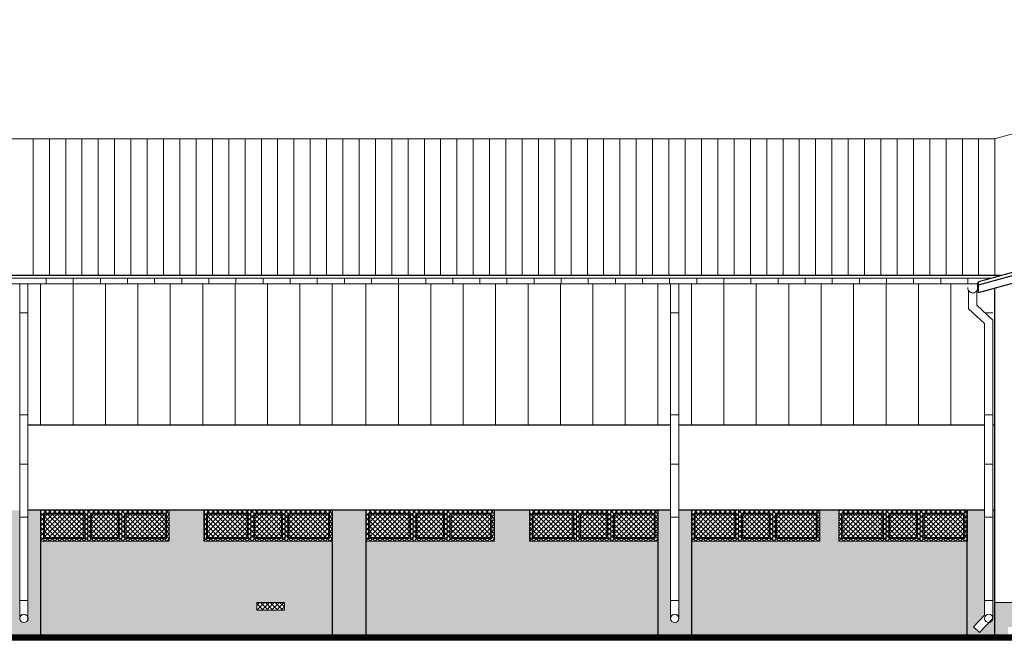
# Model space of a CAD drawing. Header units: millimetres. Extents: x -26513 to 76799, y 0 to 112149.
# Tile 81 of 98: x 61768 to 63584, y 96367 to 97512. Entities that reach past the tile are written whole.
import ezdxf

# ---------------------------------------------------------------- set-up
doc = ezdxf.new("R2010")
doc.units = ezdxf.units.MM
doc.header["$LTSCALE"] = 2
for name, color, linetype, lineweight in [('hacz  do wyłaczenia', 161, 'Continuous', 5), ('rynna-41', 22, 'Continuous', 18), ('stolarka', 6, 'Continuous', 9), ('widok', 3, 'Continuous', 13)]:
    doc.layers.add(name, color=color, linetype=linetype, lineweight=lineweight)
doc.layers.add('istn.śiany', color=2, linetype='Continuous')

msp = doc.modelspace()

# ---------------------------------------------------------------- hatches: boundary and pattern name
at = {"layer": 'hacz  do wyłaczenia', "linetype": 'Continuous'}
h = msp.add_hatch(dxfattribs=at)
h.set_pattern_fill('NET', color=256, scale=2, angle=45, style=0)
h.set_pattern_definition([(45, (6007.225, 3420.6066), (-4.49012806, 4.49012806), []), (135, (6007.225, 3420.6066), (-4.49012806, -4.49012806), [])])
h.paths.add_polyline_path([(61806.9, 96607.3), (62043.9, 96607.3), (62043.9, 96550.3), (61806.9, 96550.3)])
h = msp.add_hatch(dxfattribs=at)
h.set_pattern_fill('NET', color=256, scale=2, angle=45, style=0)
h.set_pattern_definition([(45, (6308.225, 3420.6066), (-4.49012806, 4.49012806), []), (135, (6308.225, 3420.6066), (-4.49012806, -4.49012806), [])])
h.paths.add_polyline_path([(62107.9, 96607.3), (62344.9, 96607.3), (62344.9, 96550.3), (62107.9, 96550.3)])
h = msp.add_hatch(dxfattribs=at)
h.set_pattern_fill('NET', color=256, scale=2, angle=45, style=0)
h.set_pattern_definition([(45, (6607.225, 3420.6066), (-4.49012806, 4.49012806), []), (135, (6607.225, 3420.6066), (-4.49012806, -4.49012806), [])])
h.paths.add_polyline_path([(62406.9, 96607.3), (62643.9, 96607.3), (62643.9, 96550.3), (62406.9, 96550.3)])
h = msp.add_hatch(dxfattribs=at)
h.set_pattern_fill('NET', color=256, scale=2, angle=45, style=0)
h.set_pattern_definition([(45, (6908.791, 3420.6066), (-4.49012806, 4.49012806), []), (135, (6908.791, 3420.6066), (-4.49012806, -4.49012806), [])])
h.paths.add_polyline_path([(62708.4, 96607.3), (62945.4, 96607.3), (62945.4, 96550.3), (62708.4, 96550.3)])
h = msp.add_hatch(dxfattribs=at)
h.set_pattern_fill('NET', color=256, scale=2, angle=45, style=0)
h.set_pattern_definition([(45, (7207.791, 3420.6066), (-4.49012806, 4.49012806), []), (135, (7207.791, 3420.6066), (-4.49012806, -4.49012806), [])])
h.paths.add_polyline_path([(63007.4, 96607.3), (63244.4, 96607.3), (63244.4, 96550.3), (63007.4, 96550.3)])
h = msp.add_hatch(dxfattribs=at)
h.set_pattern_fill('NET', color=256, scale=2, angle=45, style=0)
h.set_pattern_definition([(45, (7479.791, 3420.6066), (-4.49012806, 4.49012806), []), (135, (7479.791, 3420.6066), (-4.49012806, -4.49012806), [])])
h.paths.add_polyline_path([(63279.4, 96607.3), (63516.4, 96607.3), (63516.4, 96550.3), (63279.4, 96550.3)])
h = msp.add_hatch(dxfattribs=at)
h.set_pattern_fill('NET', color=256, scale=2, angle=45, style=0)
h.set_pattern_definition([(45, (-632.209, 3420.6066), (-4.49012806, 4.49012806), []), (135, (-632.209, 3420.6066), (-4.49012806, -4.49012806), [])])
h.paths.add_polyline_path([(58847.6, 96437.3), (58847.6, 96423.3), (58898.6, 96423.3), (58898.6, 96437.3)])
h.paths.add_polyline_path([(59805.5, 96437.3), (59805.5, 96423.3), (59856.5, 96423.3), (59856.5, 96437.3)])
h.paths.add_polyline_path([(60405.5, 96437.3), (60405.5, 96423.3), (60456.5, 96423.3), (60456.5, 96437.3)])
h.paths.add_polyline_path([(61005.5, 96437.3), (61005.5, 96423.3), (61056.5, 96423.3), (61056.5, 96437.3)])
h.paths.add_polyline_path([(61605.5, 96437.3), (61605.5, 96423.3), (61656.5, 96423.3), (61656.5, 96437.3)])
h.paths.add_polyline_path([(62205.5, 96437.3), (62205.5, 96423.3), (62256.5, 96423.3), (62256.5, 96437.3)])
at = {"layer": 'widok'}
h = msp.add_hatch(dxfattribs=at)
h.set_pattern_fill('AR-SAND', color=256, scale=0.6, style=0)
h.paths.add_polyline_path([(62945.4, 96550.3), (62708.4, 96550.3), (62708.4, 96607.3), (62643.9, 96607.3), (62643.9, 96550.3), (62406.9, 96550.3), (62406.9, 96377.3), (62945.4, 96377.3)])
h.paths.add_polyline_path([(62968.9, 96607.3), (62945.4, 96607.3), (62945.4, 96550.3), (62945.4, 96377.3), (63007.4, 96377.3), (63007.4, 96607.3), (62984, 96607.3), (62984.1, 96407.9, -1.000404), (62968.9, 96407.8)])
h.paths.add_polyline_path([(63515.5, 96550.3), (63279.4, 96550.3), (63279.4, 96607.3), (63244.4, 96607.3), (63244.4, 96550.3), (63007.4, 96550.3), (63007.4, 96377.3), (63515.5, 96377.3)])
h.paths.add_polyline_path([(63548, 96607.3), (63516.4, 96607.3), (63516.4, 96550.3), (63515.5, 96550.3), (63515.5, 96377.3), (63566.4, 96377.3), (63566.4, 96437.3), (63563, 96437.3), (63563, 96408), (63538.8, 96382), (63527.8, 96392.2), (63548, 96413.9)])
h.paths.add_polyline_path([(63566.4, 96607.3), (63563, 96607.3), (63563, 96437.3), (63566.4, 96437.3)])
h.paths.add_polyline_path([(61768.3, 96607.3), (61744.9, 96607.3), (61744.9, 96550.3), (61744.9, 96377.3), (61806.9, 96377.3), (61806.9, 96607.3), (61783.5, 96607.3), (61783.6, 96407.9, -1.000428), (61768.3, 96407.8)])
h.paths.add_polyline_path([(62344.9, 96550.3), (62107.9, 96550.3), (62107.9, 96607.3), (62043.9, 96607.3), (62043.9, 96550.3), (61806.9, 96550.3), (61806.9, 96377.3), (62344.9, 96377.3)])
h.paths.add_polyline_path([(62205.5, 96437.3), (62256.5, 96437.3), (62256.5, 96423.3), (62205.5, 96423.3)], flags=16)
h.paths.add_polyline_path([(62406.9, 96607.3), (62344.9, 96607.3), (62344.9, 96550.3), (62344.9, 96377.3), (62406.9, 96377.3)])
h = msp.add_hatch(dxfattribs=at)
h.set_pattern_fill('AR-SAND', color=256, scale=0.6, style=0)
h.paths.add_polyline_path([(63601.4, 96437.3), (63566.4, 96437.3), (63566.4, 96377.3), (63591.4, 96377.3), (63591.4, 96392.3), (63601.4, 96392.3)])
h.paths.add_polyline_path([(63606.4, 96392.3), (63616.4, 96392.3), (63616.4, 96382.3), (63628.4, 96382.3), (63628.4, 96437.3), (63606.4, 96437.3)])
h.paths.add_polyline_path([(63628.4, 96542.3), (63628.4, 96507.3), (63784.4, 96507.3), (63784.4, 96542.3)])
h.paths.add_polyline_path([(63835, 96542.3), (63835, 96502.3), (63944.9, 96502.3), (64017.1, 96542.3)])
h.paths.add_polyline_path([(64863, 96502.3), (64863, 96542.3), (64764.3, 96542.3), (64777.1, 96502.3)])
h.paths.add_polyline_path([(64912, 96542.3), (64912, 96507.3), (65066.4, 96507.3), (65066.4, 96542.3)])
h.paths.add_polyline_path([(64679.8, 96542.3), (64751.4, 96502.3), (64777.1, 96502.3), (64764.3, 96542.3)])

# ---------------------------------------------------------------- linework, layer by layer
at = {"layer": 'hacz  do wyłaczenia'}
for p, q in [((61793, 97292.3), (61793, 97040.3)), ((61823, 97292.3), (61823, 97040.3)), ((61853.1, 97292.3), (61853.1, 97040.3)), ((61883.2, 97292.3), (61883.2, 97040.3)), ((61913.3, 97292.3), (61913.3, 97040.3)), ((61943.3, 97292.3), (61943.3, 97040.3)), ((61973.4, 97292.3), (61973.4, 97040.3)), ((62003.5, 97292.3), (62003.5, 97040.3)), ((62033.5, 97292.3), (62033.5, 97040.3)), ((62063.6, 97292.3), (62063.6, 97040.3)), ((62093.7, 97292.3), (62093.7, 97040.3)), ((62123.7, 97292.3), (62123.7, 97040.3)), ((62153.8, 97292.3), (62153.8, 97040.3)), ((62183.9, 97292.3), (62183.9, 97040.3)), ((62214, 97292.3), (62214, 97040.3)), ((62244, 97292.3), (62244, 97040.3)), ((62274.1, 97292.3), (62274.1, 97040.3)), ((62304.2, 97292.3), (62304.2, 97040.3)), ((62334.2, 97292.3), (62334.2, 97040.3)), ((62364.3, 97292.3), (62364.3, 97040.3)), ((62394.4, 97292.3), (62394.4, 97040.3)), ((62424.4, 97292.3), (62424.4, 97040.3)), ((62454.5, 97292.3), (62454.5, 97040.3)), ((62484.6, 97292.3), (62484.6, 97040.3)), ((62514.7, 97292.3), (62514.7, 97040.3)), ((62544.7, 97292.3), (62544.7, 97040.3)), ((62574.8, 97292.3), (62574.8, 97040.3)), ((62604.9, 97292.3), (62604.9, 97040.3)), ((62634.9, 97292.3), (62634.9, 97040.3)), ((62665, 97292.3), (62665, 97040.3)), ((62695.1, 97292.3), (62695.1, 97040.3)), ((62725.1, 97292.3), (62725.1, 97040.3)), ((62755.2, 97292.3), (62755.2, 97040.3)), ((62785.3, 97292.3), (62785.3, 97040.3)), ((62815.4, 97292.3), (62815.4, 97040.3)), ((62845.4, 97292.3), (62845.4, 97040.3)), ((62875.5, 97292.3), (62875.5, 97040.3)), ((62905.6, 97292.3), (62905.6, 97040.3)), ((62935.6, 97292.3), (62935.6, 97040.3)), ((62965.7, 97292.3), (62965.7, 97040.3)), ((62995.8, 97292.3), (62995.8, 97040.3)), ((63025.8, 97292.3), (63025.8, 97040.3)), ((63055.9, 97292.3), (63055.9, 97040.3)), ((63086, 97292.3), (63086, 97040.3)), ((63116.1, 97292.3), (63116.1, 97040.3)), ((63146.1, 97292.3), (63146.1, 97040.3)), ((63176.2, 97292.3), (63176.2, 97040.3)), ((63206.3, 97292.3), (63206.3, 97040.3)), ((63236.3, 97292.3), (63236.3, 97040.3)), ((63266.4, 97292.3), (63266.4, 97040.3)), ((63296.5, 97292.3), (63296.5, 97040.3)), ((63326.5, 97292.3), (63326.5, 97040.3)), ((63356.6, 97292.3), (63356.6, 97040.3)), ((63386.7, 97292.3), (63386.7, 97040.3)), ((63416.8, 97292.3), (63416.8, 97040.3)), ((63446.8, 97292.3), (63446.8, 97040.3)), ((63476.9, 97292.3), (63476.9, 97040.3)), ((63507, 97292.3), (63507, 97040.3)), ((63537, 97292.3), (63537, 97040.3)), ((63567.1, 97292.3), (63567.1, 97040.3)), ((61817.1, 97025.3), (61817.1, 97035.3)), ((61867.1, 97025.3), (61867.1, 97035.3)), ((61917.1, 97025.3), (61917.1, 97035.3)), ((61967.1, 97025.3), (61967.1, 97035.3)), ((62017.1, 97025.3), (62017.1, 97035.3)), ((62067.1, 97025.3), (62067.1, 97035.3)), ((62117.1, 97025.3), (62117.1, 97035.3)), ((62167.1, 97025.3), (62167.1, 97035.3)), ((62217.1, 97025.3), (62217.1, 97035.3)), ((62267.1, 97025.3), (62267.1, 97035.3)), ((62317.1, 97025.3), (62317.1, 97035.3)), ((62367.1, 97025.3), (62367.1, 97035.3)), ((62417.1, 97025.3), (62417.1, 97035.3)), ((62467.1, 97025.3), (62467.1, 97035.3)), ((62517.1, 97025.3), (62517.1, 97035.3)), ((62567.1, 97025.3), (62567.1, 97035.3)), ((62617.1, 97025.3), (62617.1, 97035.3)), ((62667.1, 97025.3), (62667.1, 97035.3)), ((62717.1, 97025.3), (62717.1, 97035.3)), ((62767.1, 97025.3), (62767.1, 97035.3)), ((62817.1, 97025.3), (62817.1, 97035.3)), ((62867.1, 97025.3), (62867.1, 97035.3)), ((62917.1, 97025.3), (62917.1, 97035.3)), ((62967.1, 97025.3), (62967.1, 97035.3)), ((63017.1, 97025.3), (63017.1, 97035.3)), ((63067.1, 97025.3), (63067.1, 97035.3)), ((63117.1, 97025.3), (63117.1, 97035.3)), ((63167.1, 97025.3), (63167.1, 97035.3)), ((63217.1, 97025.3), (63217.1, 97035.3)), ((63267.1, 97025.3), (63267.1, 97035.3)), ((63317.1, 97025.3), (63317.1, 97035.3)), ((63367.1, 97025.3), (63367.1, 97035.3)), ((63417.1, 97025.3), (63417.1, 97035.3)), ((63467.1, 97025.3), (63467.1, 97035.3)), ((63517.1, 97025.3), (63517.1, 97035.3)), ((61806.9, 97025.3), (61806.9, 96764.3)), ((61866.7, 97025.3), (61866.7, 96764.3)), ((61926.5, 97025.3), (61926.5, 96764.3)), ((61986.3, 97025.3), (61986.3, 96764.3)), ((62046.1, 97025.3), (62046.1, 96764.3)), ((62105.9, 97025.3), (62105.9, 96764.3)), ((62165.7, 97025.3), (62165.7, 96764.3)), ((62225.5, 97025.3), (62225.5, 96764.3)), ((62285.3, 97025.3), (62285.3, 96764.3)), ((62344.9, 97025.3), (62344.9, 96764.3)), ((62406.9, 97025.3), (62406.9, 96764.3)), ((62466.7, 97025.3), (62466.7, 96764.3)), ((62526.5, 97025.3), (62526.5, 96764.3)), ((62586.3, 97025.3), (62586.3, 96764.3)), ((62646.1, 97025.3), (62646.1, 96764.3)), ((62705.9, 97025.3), (62705.9, 96764.3)), ((62765.7, 97025.3), (62765.7, 96764.3)), ((62825.5, 97025.3), (62825.5, 96764.3)), ((62885.3, 97025.3), (62885.3, 96764.3)), ((62945.4, 97025.3), (62945.4, 96764.3)), ((63007.4, 97025.3), (63007.4, 96764.3)), ((63067.2, 97025.3), (63067.2, 96764.3)), ((63127, 97025.3), (63127, 96764.3)), ((63186.8, 97025.3), (63186.8, 96764.3)), ((63246.6, 97025.3), (63246.6, 96764.3)), ((63306.4, 97025.3), (63306.4, 96764.3)), ((63366.2, 97025.3), (63366.2, 96764.3)), ((63426, 97025.3), (63426, 96764.3)), ((63485.8, 97025.3), (63485.8, 96764.3)), ((61783.4, 96971.5), (61768.4, 96971.5)), ((62984, 96971.5), (62969, 96971.5)), ((63563, 96971.5), (63548, 96971.5)), ((61783.4, 96783.5), (61768.4, 96783.5)), ((62984, 96783.5), (62969, 96783.5)), ((63563, 96783.5), (63548, 96783.5)), ((61783.4, 96692.1), (61768.4, 96692.1)), ((62984, 96692.1), (62969, 96692.1)), ((63563, 96692.1), (63548, 96692.1)), ((61783.4, 96594.9), (61768.4, 96594.9)), ((62984, 96594.9), (62969, 96594.9)), ((63563, 96594.9), (63548, 96594.9)), ((61783.4, 96441.2), (61768.4, 96441.2)), ((62984, 96441.2), (62969, 96441.2)), ((63563, 96441.2), (63548, 96441.2))]:
    msp.add_line(p, q, dxfattribs=at)
for points in [[(61806.9, 96607.3), (62043.9, 96607.3), (62043.9, 96550.3), (61806.9, 96550.3)], [(62107.9, 96607.3), (62344.9, 96607.3), (62344.9, 96550.3), (62107.9, 96550.3)], [(62406.9, 96607.3), (62643.9, 96607.3), (62643.9, 96550.3), (62406.9, 96550.3)], [(62708.4, 96607.3), (62945.4, 96607.3), (62945.4, 96550.3), (62708.4, 96550.3)], [(63007.4, 96607.3), (63244.4, 96607.3), (63244.4, 96550.3), (63007.4, 96550.3)], [(63279.4, 96607.3), (63516.4, 96607.3), (63516.4, 96550.3), (63279.4, 96550.3)]]:
    msp.add_lwpolyline(points, close=True, dxfattribs=at)
at = {"layer": 'istn.śiany'}
for p, q in [((64347.4, 97252.3), (63536.5, 97029)), ((64347.4, 97246.1), (63536.4, 97022.8)), ((64347.4, 97231.5), (63536.4, 97008.3)), ((63577.3, 97040.3), (55117.4, 97040.3)), ((63536.4, 97029), (63536.4, 97008.3)), ((63566.4, 97016.5), (63566.4, 96377.3)), ((62968.9, 96764.3), (61783.3, 96764.3)), ((63548, 96764.3), (62983.9, 96764.3)), ((63566.4, 96764.3), (63563, 96764.3)), ((62108.9, 96607.3), (61783.3, 96607.3)), ((61806.9, 96607.3), (61806.9, 96376.9)), ((62709.4, 96607.3), (62108.9, 96607.3)), ((62344.9, 96607.3), (62344.9, 96376.9)), ((62406.9, 96607.3), (62406.9, 96376.9)), ((62968.9, 96607.3), (62709.4, 96607.3)), ((62945.4, 96607.3), (62945.4, 96376.9)), ((63310.4, 96607.3), (62983.9, 96607.3)), ((63007.4, 96607.3), (63007.4, 96376.9)), ((63548, 96607.3), (63310.4, 96607.3)), ((63515.5, 96607.3), (63515.5, 96377.3)), ((63566.4, 96607.3), (63563, 96607.3))]:
    msp.add_line(p, q, dxfattribs=at)
at = {"layer": 'rynna-41'}
for p, q in [((63559.2, 97035.3), (55117.4, 97035.3)), ((63536.4, 97025.3), (55117.4, 97025.3)), ((61768.3, 97024.6), (61768.3, 96407.8)), ((61783.3, 97024.6), (61783.6, 96407.8)), ((62968.9, 97024.6), (62968.9, 96407.8)), ((62983.9, 97024.6), (62984.1, 96407.8)), ((63536.4, 97026.9), (63535, 97026.6)), ((63535, 97017.8), (63535, 97026.6)), ((63518.6, 97012.2), (63518.6, 96979.1)), ((63533.6, 97012.2), (63533.6, 96985.6)), ((63533.6, 96985.6), (63563, 96958.3)), ((63518.6, 96979.1), (63548, 96951.8)), ((63548, 96951.8), (63548, 96413.9)), ((63563, 96958.3), (63563, 96408)), ((63548, 96413.9), (63527.8, 96392.2)), ((63563, 96408), (63538.8, 96382)), ((63527.8, 96392.2), (63538.8, 96382))]:
    msp.add_line(p, q, dxfattribs=at)
for centre in [(61775.9, 96407.8), (61776.1, 96407.8), (62976.5, 96407.8), (62976.6, 96407.8), (63555.7, 96407.8)]:
    msp.add_circle(centre, 7.63, dxfattribs=at)
msp.add_arc((63526.1, 97017.2), 9, 173.5666, 5.7316, dxfattribs=at)
at = {"layer": 'stolarka'}
for p, q in [((61888.9, 96602.3), (61811.9, 96602.3)), ((61811.9, 96602.3), (61811.9, 96555.3)), ((61811.9, 96602.3), (61811.9, 96555.3)), ((61888.9, 96602.3), (61811.9, 96602.3)), ((61886.9, 96600.3), (61813.9, 96600.3)), ((61813.9, 96600.3), (61813.9, 96557.3)), ((61886.9, 96600.3), (61813.9, 96600.3)), ((61813.9, 96600.3), (61813.9, 96557.3)), ((61886.9, 96600.3), (61886.9, 96557.3)), ((61886.9, 96600.3), (61886.9, 96557.3)), ((61888.9, 96602.3), (61888.9, 96555.3)), ((61888.9, 96602.3), (61888.9, 96555.3)), ((61893.9, 96607.3), (61893.9, 96550.3)), ((61893.9, 96607.3), (61893.9, 96550.3)), ((61951.9, 96602.3), (61898.9, 96602.3)), ((61898.9, 96602.3), (61898.9, 96555.3)), ((61951.9, 96602.3), (61898.9, 96602.3)), ((61898.9, 96602.3), (61898.9, 96555.3)), ((61949.9, 96600.3), (61900.9, 96600.3)), ((61900.9, 96600.3), (61900.9, 96557.3)), ((61949.9, 96600.3), (61900.9, 96600.3)), ((61900.9, 96600.3), (61900.9, 96557.3)), ((61949.9, 96600.3), (61949.9, 96557.3)), ((61949.9, 96600.3), (61949.9, 96557.3)), ((61951.9, 96602.3), (61951.9, 96555.3)), ((61951.9, 96602.3), (61951.9, 96555.3)), ((61956.9, 96607.3), (61956.9, 96550.3)), ((61956.9, 96607.3), (61956.9, 96550.3)), ((61961.9, 96602.3), (61961.9, 96555.3)), ((62038.9, 96602.3), (61961.9, 96602.3)), ((62038.9, 96602.3), (61961.9, 96602.3)), ((61961.9, 96602.3), (61961.9, 96555.3)), ((62036.9, 96600.3), (61963.9, 96600.3)), ((61963.9, 96600.3), (61963.9, 96557.3)), ((62036.9, 96600.3), (61963.9, 96600.3)), ((61963.9, 96600.3), (61963.9, 96557.3)), ((62036.9, 96600.3), (62036.9, 96557.3)), ((62036.9, 96600.3), (62036.9, 96557.3)), ((62038.9, 96602.3), (62038.9, 96555.3)), ((62038.9, 96602.3), (62038.9, 96555.3)), ((62043.9, 96607.3), (62043.9, 96550.3)), ((62043.9, 96607.3), (62043.9, 96550.3)), ((62108.9, 96607.3), (62108.9, 96550.3)), ((62189.9, 96602.3), (62112.9, 96602.3)), ((62112.9, 96602.3), (62112.9, 96555.3)), ((62112.9, 96602.3), (62112.9, 96555.3)), ((62189.9, 96602.3), (62112.9, 96602.3)), ((62187.9, 96600.3), (62114.9, 96600.3)), ((62114.9, 96600.3), (62114.9, 96557.3)), ((62187.9, 96600.3), (62114.9, 96600.3)), ((62114.9, 96600.3), (62114.9, 96557.3)), ((62187.9, 96600.3), (62187.9, 96557.3)), ((62187.9, 96600.3), (62187.9, 96557.3)), ((62189.9, 96602.3), (62189.9, 96555.3)), ((62189.9, 96602.3), (62189.9, 96555.3)), ((62194.9, 96607.3), (62194.9, 96550.3)), ((62194.9, 96607.3), (62194.9, 96550.3)), ((62252.9, 96602.3), (62199.9, 96602.3)), ((62199.9, 96602.3), (62199.9, 96555.3)), ((62252.9, 96602.3), (62199.9, 96602.3)), ((62199.9, 96602.3), (62199.9, 96555.3)), ((62250.9, 96600.3), (62201.9, 96600.3)), ((62201.9, 96600.3), (62201.9, 96557.3)), ((62250.9, 96600.3), (62201.9, 96600.3)), ((62201.9, 96600.3), (62201.9, 96557.3)), ((62250.9, 96600.3), (62250.9, 96557.3)), ((62250.9, 96600.3), (62250.9, 96557.3)), ((62252.9, 96602.3), (62252.9, 96555.3)), ((62252.9, 96602.3), (62252.9, 96555.3)), ((62257.9, 96607.3), (62257.9, 96550.3)), ((62257.9, 96607.3), (62257.9, 96550.3)), ((62262.9, 96602.3), (62262.9, 96555.3)), ((62339.9, 96602.3), (62262.9, 96602.3)), ((62339.9, 96602.3), (62262.9, 96602.3)), ((62262.9, 96602.3), (62262.9, 96555.3)), ((62337.9, 96600.3), (62264.9, 96600.3)), ((62264.9, 96600.3), (62264.9, 96557.3)), ((62337.9, 96600.3), (62264.9, 96600.3)), ((62264.9, 96600.3), (62264.9, 96557.3)), ((62337.9, 96600.3), (62337.9, 96557.3)), ((62337.9, 96600.3), (62337.9, 96557.3)), ((62339.9, 96602.3), (62339.9, 96555.3)), ((62339.9, 96602.3), (62339.9, 96555.3)), ((62344.9, 96607.3), (62344.9, 96550.3)), ((62488.9, 96602.3), (62411.9, 96602.3)), ((62411.9, 96602.3), (62411.9, 96555.3)), ((62411.9, 96602.3), (62411.9, 96555.3)), ((62488.9, 96602.3), (62411.9, 96602.3)), ((62486.9, 96600.3), (62413.9, 96600.3)), ((62413.9, 96600.3), (62413.9, 96557.3)), ((62486.9, 96600.3), (62413.9, 96600.3)), ((62413.9, 96600.3), (62413.9, 96557.3)), ((62486.9, 96600.3), (62486.9, 96557.3)), ((62486.9, 96600.3), (62486.9, 96557.3)), ((62488.9, 96602.3), (62488.9, 96555.3)), ((62488.9, 96602.3), (62488.9, 96555.3)), ((62493.9, 96607.3), (62493.9, 96550.3)), ((62493.9, 96607.3), (62493.9, 96550.3)), ((62551.9, 96602.3), (62498.9, 96602.3)), ((62498.9, 96602.3), (62498.9, 96555.3)), ((62551.9, 96602.3), (62498.9, 96602.3)), ((62498.9, 96602.3), (62498.9, 96555.3)), ((62549.9, 96600.3), (62500.9, 96600.3)), ((62500.9, 96600.3), (62500.9, 96557.3)), ((62549.9, 96600.3), (62500.9, 96600.3)), ((62500.9, 96600.3), (62500.9, 96557.3)), ((62549.9, 96600.3), (62549.9, 96557.3)), ((62549.9, 96600.3), (62549.9, 96557.3)), ((62551.9, 96602.3), (62551.9, 96555.3)), ((62551.9, 96602.3), (62551.9, 96555.3)), ((62556.9, 96607.3), (62556.9, 96550.3)), ((62556.9, 96607.3), (62556.9, 96550.3)), ((62561.9, 96602.3), (62561.9, 96555.3)), ((62638.9, 96602.3), (62561.9, 96602.3)), ((62638.9, 96602.3), (62561.9, 96602.3)), ((62561.9, 96602.3), (62561.9, 96555.3)), ((62636.9, 96600.3), (62563.9, 96600.3)), ((62563.9, 96600.3), (62563.9, 96557.3)), ((62636.9, 96600.3), (62563.9, 96600.3)), ((62563.9, 96600.3), (62563.9, 96557.3)), ((62636.9, 96600.3), (62636.9, 96557.3)), ((62636.9, 96600.3), (62636.9, 96557.3)), ((62638.9, 96602.3), (62638.9, 96555.3)), ((62638.9, 96602.3), (62638.9, 96555.3)), ((62643.9, 96607.3), (62643.9, 96550.3)), ((62643.9, 96607.3), (62643.9, 96550.3)), ((62709.4, 96607.3), (62709.4, 96550.3)), ((62790.4, 96602.3), (62713.4, 96602.3)), ((62713.4, 96602.3), (62713.4, 96555.3)), ((62713.4, 96602.3), (62713.4, 96555.3)), ((62790.4, 96602.3), (62713.4, 96602.3)), ((62788.4, 96600.3), (62715.4, 96600.3)), ((62715.4, 96600.3), (62715.4, 96557.3)), ((62788.4, 96600.3), (62715.4, 96600.3)), ((62715.4, 96600.3), (62715.4, 96557.3)), ((62788.4, 96600.3), (62788.4, 96557.3)), ((62788.4, 96600.3), (62788.4, 96557.3)), ((62790.4, 96602.3), (62790.4, 96555.3)), ((62790.4, 96602.3), (62790.4, 96555.3)), ((62795.4, 96607.3), (62795.4, 96550.3)), ((62795.4, 96607.3), (62795.4, 96550.3)), ((62853.4, 96602.3), (62800.4, 96602.3)), ((62800.4, 96602.3), (62800.4, 96555.3)), ((62853.4, 96602.3), (62800.4, 96602.3)), ((62800.4, 96602.3), (62800.4, 96555.3)), ((62851.4, 96600.3), (62802.4, 96600.3)), ((62802.4, 96600.3), (62802.4, 96557.3)), ((62851.4, 96600.3), (62802.4, 96600.3)), ((62802.4, 96600.3), (62802.4, 96557.3)), ((62851.4, 96600.3), (62851.4, 96557.3)), ((62851.4, 96600.3), (62851.4, 96557.3)), ((62853.4, 96602.3), (62853.4, 96555.3)), ((62853.4, 96602.3), (62853.4, 96555.3)), ((62858.4, 96607.3), (62858.4, 96550.3)), ((62858.4, 96607.3), (62858.4, 96550.3)), ((62863.4, 96602.3), (62863.4, 96555.3)), ((62940.4, 96602.3), (62863.4, 96602.3)), ((62940.4, 96602.3), (62863.4, 96602.3)), ((62863.4, 96602.3), (62863.4, 96555.3)), ((62938.4, 96600.3), (62865.4, 96600.3)), ((62865.4, 96600.3), (62865.4, 96557.3)), ((62938.4, 96600.3), (62865.4, 96600.3)), ((62865.4, 96600.3), (62865.4, 96557.3)), ((62938.4, 96600.3), (62938.4, 96557.3)), ((62938.4, 96600.3), (62938.4, 96557.3)), ((62940.4, 96602.3), (62940.4, 96555.3)), ((62940.4, 96602.3), (62940.4, 96555.3)), ((62945.4, 96607.3), (62945.4, 96550.3)), ((62945.4, 96607.3), (62945.4, 96550.3)), ((63012.4, 96602.3), (63012.4, 96555.3)), ((63089.4, 96602.3), (63012.4, 96602.3)), ((63012.4, 96602.3), (63012.4, 96555.3)), ((63089.4, 96602.3), (63012.4, 96602.3)), ((63087.4, 96600.3), (63014.4, 96600.3)), ((63014.4, 96600.3), (63014.4, 96557.3)), ((63087.4, 96600.3), (63014.4, 96600.3)), ((63014.4, 96600.3), (63014.4, 96557.3)), ((63087.4, 96600.3), (63087.4, 96557.3)), ((63087.4, 96600.3), (63087.4, 96557.3)), ((63089.4, 96602.3), (63089.4, 96555.3)), ((63089.4, 96602.3), (63089.4, 96555.3)), ((63094.4, 96607.3), (63094.4, 96550.3)), ((63094.4, 96607.3), (63094.4, 96550.3)), ((63099.4, 96602.3), (63099.4, 96555.3)), ((63152.4, 96602.3), (63099.4, 96602.3)), ((63152.4, 96602.3), (63099.4, 96602.3)), ((63099.4, 96602.3), (63099.4, 96555.3)), ((63150.4, 96600.3), (63101.4, 96600.3)), ((63101.4, 96600.3), (63101.4, 96557.3)), ((63150.4, 96600.3), (63101.4, 96600.3)), ((63101.4, 96600.3), (63101.4, 96557.3)), ((63150.4, 96600.3), (63150.4, 96557.3)), ((63150.4, 96600.3), (63150.4, 96557.3)), ((63152.4, 96602.3), (63152.4, 96555.3)), ((63152.4, 96602.3), (63152.4, 96555.3)), ((63157.4, 96607.3), (63157.4, 96550.3)), ((63157.4, 96607.3), (63157.4, 96550.3)), ((63239.4, 96602.3), (63162.4, 96602.3)), ((63162.4, 96602.3), (63162.4, 96555.3)), ((63239.4, 96602.3), (63162.4, 96602.3)), ((63162.4, 96602.3), (63162.4, 96555.3)), ((63237.4, 96600.3), (63164.4, 96600.3)), ((63164.4, 96600.3), (63164.4, 96557.3)), ((63237.4, 96600.3), (63164.4, 96600.3)), ((63164.4, 96600.3), (63164.4, 96557.3)), ((63237.4, 96600.3), (63237.4, 96557.3)), ((63237.4, 96600.3), (63237.4, 96557.3)), ((63239.4, 96602.3), (63239.4, 96555.3)), ((63239.4, 96602.3), (63239.4, 96555.3)), ((63244.4, 96607.3), (63244.4, 96550.3)), ((63244.4, 96607.3), (63244.4, 96550.3)), ((63284.4, 96602.3), (63284.4, 96555.3)), ((63361.4, 96602.3), (63284.4, 96602.3)), ((63284.4, 96602.3), (63284.4, 96555.3)), ((63361.4, 96602.3), (63284.4, 96602.3)), ((63359.4, 96600.3), (63286.4, 96600.3)), ((63286.4, 96600.3), (63286.4, 96557.3)), ((63359.4, 96600.3), (63286.4, 96600.3)), ((63286.4, 96600.3), (63286.4, 96557.3)), ((63359.4, 96600.3), (63359.4, 96557.3)), ((63359.4, 96600.3), (63359.4, 96557.3)), ((63361.4, 96602.3), (63361.4, 96555.3)), ((63361.4, 96602.3), (63361.4, 96555.3)), ((63366.4, 96607.3), (63366.4, 96550.3)), ((63366.4, 96607.3), (63366.4, 96550.3)), ((63371.4, 96602.3), (63371.4, 96555.3)), ((63424.4, 96602.3), (63371.4, 96602.3)), ((63424.4, 96602.3), (63371.4, 96602.3)), ((63371.4, 96602.3), (63371.4, 96555.3)), ((63422.4, 96600.3), (63373.4, 96600.3)), ((63373.4, 96600.3), (63373.4, 96557.3)), ((63422.4, 96600.3), (63373.4, 96600.3)), ((63373.4, 96600.3), (63373.4, 96557.3)), ((63422.4, 96600.3), (63422.4, 96557.3)), ((63422.4, 96600.3), (63422.4, 96557.3)), ((63424.4, 96602.3), (63424.4, 96555.3)), ((63424.4, 96602.3), (63424.4, 96555.3)), ((63429.4, 96607.3), (63429.4, 96550.3)), ((63429.4, 96607.3), (63429.4, 96550.3)), ((63511.4, 96602.3), (63434.4, 96602.3)), ((63434.4, 96602.3), (63434.4, 96555.3)), ((63511.4, 96602.3), (63434.4, 96602.3)), ((63434.4, 96602.3), (63434.4, 96555.3)), ((63509.4, 96600.3), (63436.4, 96600.3)), ((63436.4, 96600.3), (63436.4, 96557.3)), ((63509.4, 96600.3), (63436.4, 96600.3)), ((63436.4, 96600.3), (63436.4, 96557.3)), ((63509.4, 96600.3), (63509.4, 96557.3)), ((63509.4, 96600.3), (63509.4, 96557.3)), ((63511.4, 96602.3), (63511.4, 96555.3)), ((63511.4, 96602.3), (63511.4, 96555.3)), ((63516.4, 96607.3), (63516.4, 96550.3)), ((63516.4, 96607.3), (63516.4, 96550.3)), ((62043.9, 96550.3), (61806.9, 96550.3)), ((62043.9, 96550.3), (61806.9, 96550.3)), ((61888.9, 96555.3), (61811.9, 96555.3)), ((61888.9, 96555.3), (61811.9, 96555.3)), ((61886.9, 96557.3), (61813.9, 96557.3)), ((61886.9, 96557.3), (61813.9, 96557.3)), ((61951.9, 96555.3), (61898.9, 96555.3)), ((61951.9, 96555.3), (61898.9, 96555.3)), ((61949.9, 96557.3), (61900.9, 96557.3)), ((61949.9, 96557.3), (61900.9, 96557.3)), ((62038.9, 96555.3), (61961.9, 96555.3)), ((62038.9, 96555.3), (61961.9, 96555.3)), ((62036.9, 96557.3), (61963.9, 96557.3)), ((62036.9, 96557.3), (61963.9, 96557.3)), ((62344.9, 96550.3), (62107.9, 96550.3)), ((62344.9, 96550.3), (62108.9, 96550.3)), ((62189.9, 96555.3), (62112.9, 96555.3)), ((62189.9, 96555.3), (62112.9, 96555.3)), ((62187.9, 96557.3), (62114.9, 96557.3)), ((62187.9, 96557.3), (62114.9, 96557.3)), ((62252.9, 96555.3), (62199.9, 96555.3)), ((62252.9, 96555.3), (62199.9, 96555.3)), ((62250.9, 96557.3), (62201.9, 96557.3)), ((62250.9, 96557.3), (62201.9, 96557.3)), ((62339.9, 96555.3), (62262.9, 96555.3)), ((62339.9, 96555.3), (62262.9, 96555.3)), ((62337.9, 96557.3), (62264.9, 96557.3)), ((62337.9, 96557.3), (62264.9, 96557.3)), ((62643.9, 96550.3), (62406.9, 96550.3)), ((62643.9, 96550.3), (62406.9, 96550.3)), ((62488.9, 96555.3), (62411.9, 96555.3)), ((62488.9, 96555.3), (62411.9, 96555.3)), ((62486.9, 96557.3), (62413.9, 96557.3)), ((62486.9, 96557.3), (62413.9, 96557.3)), ((62551.9, 96555.3), (62498.9, 96555.3)), ((62551.9, 96555.3), (62498.9, 96555.3)), ((62549.9, 96557.3), (62500.9, 96557.3)), ((62549.9, 96557.3), (62500.9, 96557.3)), ((62638.9, 96555.3), (62561.9, 96555.3)), ((62638.9, 96555.3), (62561.9, 96555.3)), ((62636.9, 96557.3), (62563.9, 96557.3)), ((62636.9, 96557.3), (62563.9, 96557.3)), ((62945.4, 96550.3), (62708.4, 96550.3)), ((62945.4, 96550.3), (62709.4, 96550.3)), ((62790.4, 96555.3), (62713.4, 96555.3)), ((62790.4, 96555.3), (62713.4, 96555.3)), ((62788.4, 96557.3), (62715.4, 96557.3)), ((62788.4, 96557.3), (62715.4, 96557.3)), ((62853.4, 96555.3), (62800.4, 96555.3)), ((62853.4, 96555.3), (62800.4, 96555.3)), ((62851.4, 96557.3), (62802.4, 96557.3)), ((62851.4, 96557.3), (62802.4, 96557.3)), ((62940.4, 96555.3), (62863.4, 96555.3)), ((62940.4, 96555.3), (62863.4, 96555.3)), ((62938.4, 96557.3), (62865.4, 96557.3)), ((62938.4, 96557.3), (62865.4, 96557.3)), ((63244.4, 96550.3), (63007.4, 96550.3)), ((63244.4, 96550.3), (63007.4, 96550.3)), ((63089.4, 96555.3), (63012.4, 96555.3)), ((63089.4, 96555.3), (63012.4, 96555.3)), ((63087.4, 96557.3), (63014.4, 96557.3)), ((63087.4, 96557.3), (63014.4, 96557.3)), ((63152.4, 96555.3), (63099.4, 96555.3)), ((63152.4, 96555.3), (63099.4, 96555.3)), ((63150.4, 96557.3), (63101.4, 96557.3)), ((63150.4, 96557.3), (63101.4, 96557.3)), ((63239.4, 96555.3), (63162.4, 96555.3)), ((63239.4, 96555.3), (63162.4, 96555.3)), ((63237.4, 96557.3), (63164.4, 96557.3)), ((63237.4, 96557.3), (63164.4, 96557.3)), ((63516.4, 96550.3), (63279.4, 96550.3)), ((63516.4, 96550.3), (63279.4, 96550.3)), ((63361.4, 96555.3), (63284.4, 96555.3)), ((63361.4, 96555.3), (63284.4, 96555.3)), ((63359.4, 96557.3), (63286.4, 96557.3)), ((63359.4, 96557.3), (63286.4, 96557.3)), ((63424.4, 96555.3), (63371.4, 96555.3)), ((63424.4, 96555.3), (63371.4, 96555.3)), ((63422.4, 96557.3), (63373.4, 96557.3)), ((63422.4, 96557.3), (63373.4, 96557.3)), ((63511.4, 96555.3), (63434.4, 96555.3)), ((63511.4, 96555.3), (63434.4, 96555.3)), ((63509.4, 96557.3), (63436.4, 96557.3)), ((63509.4, 96557.3), (63436.4, 96557.3))]:
    msp.add_line(p, q, dxfattribs=at)
msp.add_lwpolyline([(62256.5, 96423.3), (62256.5, 96437.3), (62205.5, 96437.3), (62205.5, 96423.3)], close=True, dxfattribs=at)
msp.add_lwpolyline([(62256.5, 96423.3), (62256.5, 96437.3), (62205.5, 96437.3), (62205.5, 96423.3)], close=True, dxfattribs=at)
at = {"layer": 'widok'}
for p, q in [((64347.4, 97512.3), (63566.4, 97292.3)), ((63566.4, 97292.3), (55087.4, 97292.3)), ((63628.4, 96437.3), (63566.4, 96437.3)), ((65991.4, 96377.3), (53754.3, 96377.3)), ((65991.4, 96377.1), (53754.3, 96377.1)), ((65991.4, 96376.9), (53754.3, 96376.9)), ((65991.4, 96376.7), (53754.3, 96376.7)), ((65991.4, 96376.5), (53754.3, 96376.5)), ((65991.4, 96376.3), (53754.3, 96376.3)), ((65991.4, 96376.1), (53754.3, 96376.1)), ((65991.4, 96375.9), (53754.3, 96375.9)), ((65991.4, 96375.7), (53754.3, 96375.7)), ((65991.4, 96375.5), (53754.3, 96375.5)), ((65991.4, 96375.3), (53754.3, 96375.3)), ((65991.4, 96375.1), (53754.3, 96375.1)), ((65991.4, 96374.9), (53754.3, 96374.9)), ((65991.4, 96374.7), (53754.3, 96374.7)), ((65991.4, 96374.5), (53754.3, 96374.5)), ((65991.4, 96374.3), (53754.3, 96374.3)), ((65991.4, 96374.1), (53754.3, 96374.1)), ((65991.4, 96373.9), (53754.3, 96373.9)), ((65991.4, 96373.7), (53754.3, 96373.7)), ((65991.4, 96373.5), (53754.3, 96373.5)), ((65991.4, 96373.3), (53754.3, 96373.3)), ((65991.4, 96373.1), (53754.3, 96373.1)), ((65991.4, 96372.9), (53754.3, 96372.9)), ((65991.4, 96372.7), (53754.3, 96372.7)), ((65991.4, 96372.5), (53754.3, 96372.5)), ((65991.4, 96372.3), (53754.3, 96372.3)), ((65991.4, 96372.1), (53754.3, 96372.1)), ((65991.4, 96371.9), (53754.3, 96371.9)), ((65991.4, 96371.7), (53754.3, 96371.7)), ((65991.4, 96371.5), (53754.3, 96371.5)), ((65991.4, 96371.3), (53754.3, 96371.3)), ((65991.4, 96371.1), (53754.3, 96371.1)), ((65991.4, 96370.9), (53754.3, 96370.9)), ((65991.4, 96370.7), (53754.3, 96370.7)), ((65991.4, 96370.5), (53754.3, 96370.5)), ((65991.4, 96370.3), (53754.3, 96370.3)), ((65991.4, 96370.1), (53754.3, 96370.1)), ((65991.4, 96369.9), (53754.3, 96369.9)), ((65991.4, 96369.7), (53754.3, 96369.7)), ((65991.4, 96369.5), (53754.3, 96369.5)), ((65991.4, 96369.3), (53754.3, 96369.3)), ((65991.4, 96369.1), (53754.3, 96369.1)), ((65991.4, 96368.9), (53754.3, 96368.9)), ((65991.4, 96368.7), (53754.3, 96368.7)), ((65991.4, 96368.5), (53754.3, 96368.5)), ((65991.4, 96368.3), (53754.3, 96368.3)), ((65991.4, 96368.1), (53754.3, 96368.1)), ((65991.4, 96367.9), (53754.3, 96367.9)), ((65991.4, 96367.7), (53754.3, 96367.7)), ((65991.4, 96367.5), (53754.3, 96367.5))]:
    msp.add_line(p, q, dxfattribs=at)

doc.saveas('drawing.dxf')
